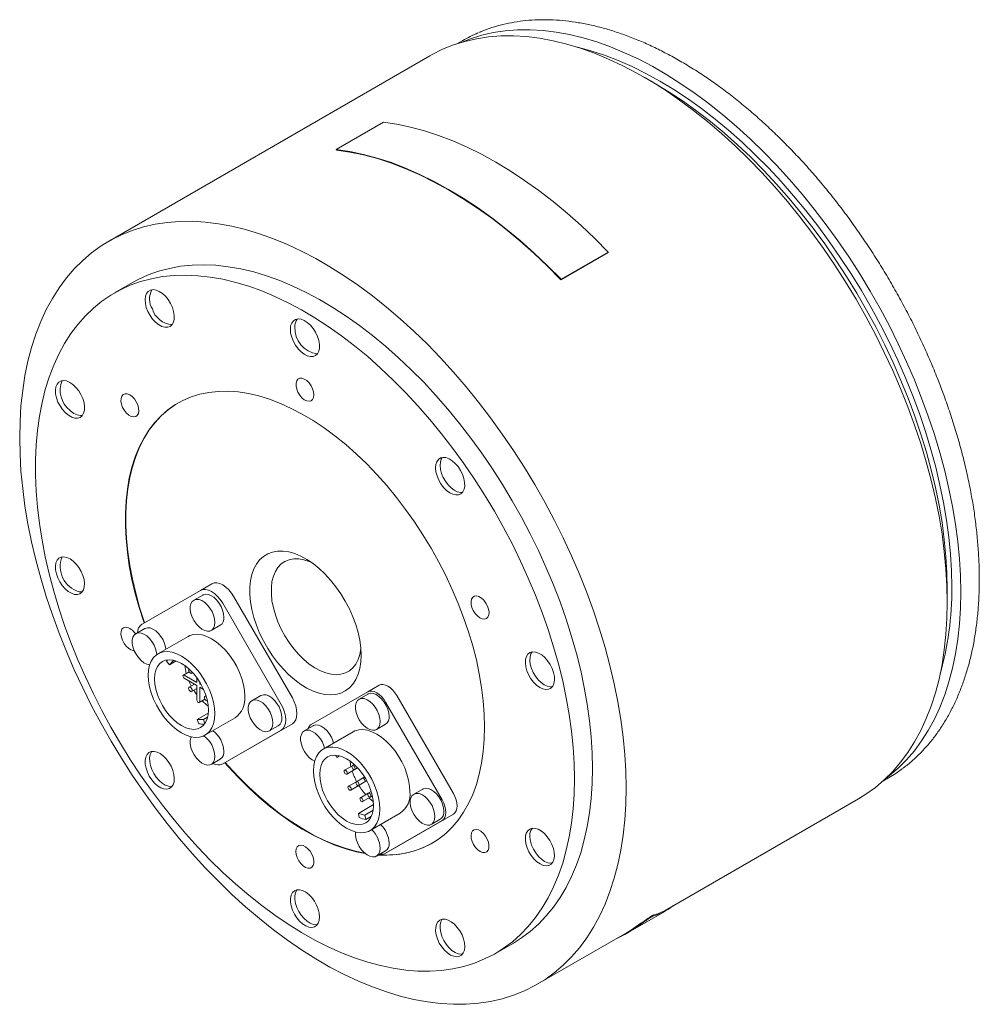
# Model space of a CAD drawing. Header units: millimetres. Extents: x 55 to 763, y 75 to 577.
# Tile 3 of 3: x 548 to 699, y 422 to 577. Entities that reach past the tile are written whole.
import ezdxf

# ---------------------------------------------------------------- set-up
doc = ezdxf.new("R2010")
doc.units = ezdxf.units.MM
doc.header["$LTSCALE"] = 2

msp = doc.modelspace()

# ---------------------------------------------------------------- linework, layer by layer
at = {"color": 7, "linetype": 'Continuous', "lineweight": 15}
for p, q in [((617.53, 574.15), (616.68, 573.66)), ((612.33, 571.72), (561.77, 542.53)), ((647.85, 567.35), (646.08, 568.37)), ((605.03, 561.29), (597.61, 557)), ((597.64, 556.91), (597.61, 557)), ((633.02, 536.56), (640.44, 540.84)), ((640.42, 540.78), (640.44, 540.84)), ((632.99, 536.5), (640.42, 540.78)), ((632.99, 536.5), (633.02, 536.56)), ((565.52, 536.04), (562.69, 534.41)), ((576.24, 487.61), (578.01, 488.63)), ((576.24, 487.61), (567.04, 482.3)), ((576.61, 486.88), (575.2, 486.06)), ((590.71, 470.68), (581.51, 486.61)), ((693.8, 485.71), (693.8, 487.75)), ((588.94, 469.66), (579.74, 485.59)), ((577.95, 481.3), (579.36, 482.12)), ((567.48, 481.61), (566.07, 480.79)), ((574.29, 480.37), (569.55, 477.63)), ((570.91, 476.49), (571.35, 475.89)), ((571.35, 475.89), (571.96, 476.54)), ((571.35, 475.89), (572.42, 476.51)), ((571.96, 476.54), (571.88, 476.65)), ((571.96, 476.54), (572.08, 476.61)), ((574.45, 474.8), (573.55, 474.28)), ((575.69, 473.12), (573.7, 474.27)), ((574.85, 474.57), (575.01, 474.66)), ((573.7, 473.78), (575.69, 472.63)), ((575.29, 472.86), (574.45, 472.38)), ((575.69, 473.82), (575.69, 473.12)), ((575.69, 472.63), (575.69, 470.33)), ((576.12, 472.87), (576.12, 473.18)), ((576.12, 472.87), (576.25, 472.95)), ((576.38, 472.72), (576.12, 472.87)), ((602.59, 471.65), (604.36, 472.67)), ((574.85, 471.68), (575.69, 472.17)), ((576.12, 472.38), (576.72, 472.03)), ((576.12, 470.09), (576.12, 472.38)), ((585.74, 471.07), (584.33, 470.25)), ((602.59, 471.65), (593.69, 466.51)), ((602.61, 471.29), (601.2, 470.48)), ((576.05, 469.95), (576.95, 470.47)), ((577.11, 471.03), (576.95, 470.93)), ((614.29, 454.62), (605.39, 470.03)), ((616.06, 455.64), (607.16, 471.05)), ((575.74, 467.31), (577.47, 468.31)), ((575.74, 467.31), (575.96, 466.62)), ((576.7, 467.27), (575.74, 467.31)), ((576.7, 467.27), (577.37, 467.66)), ((576.91, 466.63), (576.7, 467.27)), ((576.95, 464.81), (581.69, 467.55)), ((590.71, 466.63), (581.51, 461.32)), ((603.95, 465.71), (605.36, 466.53)), ((579.74, 460.3), (588.94, 465.61)), ((587.08, 465.49), (588.49, 466.3)), ((593.98, 466.31), (592.57, 465.49)), ((600.29, 465.36), (595.55, 462.62)), ((577.95, 460.22), (579.36, 461.03)), ((579.74, 460.3), (581.51, 461.32)), ((597.48, 461.69), (597.69, 461.32)), ((597.69, 461.32), (598.15, 461.58)), ((597.69, 461.32), (598.15, 461.58)), ((600.15, 460.02), (598.91, 459.31)), ((599.26, 458.7), (600.98, 459.69)), ((600.47, 460.2), (600.16, 460.03)), ((600.51, 459.42), (600.98, 459.69)), ((600.78, 457.5), (599.54, 456.78)), ((599.89, 456.17), (602.29, 457.56)), ((602.03, 458.22), (600.79, 457.5)), ((601.14, 456.9), (602.42, 457.64)), ((602.07, 458.24), (602.04, 458.22)), ((602.39, 457.62), (602.42, 457.64)), ((683.67, 457.6), (684.52, 458.1)), ((602.65, 455.69), (601.41, 454.98)), ((603.13, 455.97), (602.66, 455.7)), ((611.24, 456.35), (609.83, 455.53)), ((601.76, 454.37), (603.32, 455.27)), ((603.01, 455.09), (603.32, 455.27)), ((649.4, 437.24), (679.82, 454.8)), ((601.11, 452.52), (603.49, 453.89)), ((601.11, 452.52), (601.24, 451.84)), ((602.13, 452.24), (601.11, 452.52)), ((602.13, 452.24), (603.44, 453)), ((602.95, 449.8), (607.69, 452.54)), ((602.27, 451.57), (602.13, 452.24)), ((602.27, 451.57), (603.18, 452.09)), ((605.39, 446.24), (614.29, 451.38)), ((607.16, 447.27), (616.06, 452.4)), ((612.58, 450.77), (613.99, 451.58)), ((603.95, 445.78), (605.36, 446.6)), ((605.39, 446.24), (607.16, 447.27)), ((643.45, 433.7), (649.45, 437.15)), ((629.26, 425.62), (643.4, 433.78)), ((622.68, 430.48), (625.51, 432.11))]:
    msp.add_line(p, q, dxfattribs=at)
at = {"color": 7, "linetype": 'Continuous', "lineweight": 15, "flags": 128}
for points in [[(695.92, 487.34), (695.87, 489.94), (695.72, 492.59), (695.46, 495.28), (695.09, 498.02), (694.63, 500.8), (694.06, 503.61), (693.39, 506.44), (692.63, 509.29), (691.77, 512.15), (690.81, 515.02), (689.76, 517.88), (688.62, 520.74), (687.39, 523.59), (686.08, 526.42), (684.68, 529.22), (683.21, 531.98), (681.65, 534.72), (680.03, 537.4), (678.33, 540.04), (676.57, 542.62), (674.75, 545.14), (672.87, 547.59), (670.94, 549.97), (668.96, 552.28), (666.93, 554.5), (664.87, 556.63), (662.76, 558.67), (660.63, 560.62), (658.47, 562.46), (656.29, 564.2), (654.09, 565.83), (651.88, 567.34), (649.66, 568.74), (647.44, 570.03), (645.22, 571.19), (643.01, 572.22), (640.81, 573.13), (638.63, 573.91), (636.46, 574.57), (634.33, 575.09), (632.23, 575.47), (630.16, 575.73), (628.14, 575.85), (626.15, 575.83), (624.22, 575.68), (622.34, 575.4), (620.52, 574.98), (618.76, 574.43), (617.28, 573.84)], [(693.8, 485.71), (693.75, 488.32), (693.59, 490.99), (693.33, 493.71), (692.97, 496.47), (692.5, 499.27), (691.93, 502.09), (691.25, 504.95), (690.48, 507.82), (689.62, 510.7), (688.65, 513.59), (687.59, 516.48), (686.44, 519.36), (685.21, 522.23), (683.88, 525.07), (682.48, 527.9), (680.99, 530.69), (679.43, 533.44), (677.79, 536.14), (676.08, 538.8), (674.31, 541.4), (672.47, 543.94), (670.58, 546.41), (668.63, 548.81), (666.64, 551.13), (664.6, 553.37), (662.51, 555.51), (660.4, 557.57), (658.25, 559.53), (656.07, 561.39), (653.87, 563.14), (651.66, 564.78), (649.43, 566.31), (647.19, 567.72), (644.95, 569.01), (642.72, 570.18), (640.49, 571.22), (638.28, 572.14), (636.08, 572.93), (633.9, 573.58), (631.75, 574.11), (629.63, 574.5), (627.55, 574.75), (625.51, 574.87), (623.51, 574.86), (621.57, 574.71), (619.67, 574.42), (617.84, 574), (616.06, 573.45), (614.36, 572.76), (612.72, 571.94), (612.33, 571.72)], [(694.51, 488.16), (694.46, 490.71), (694.3, 493.32), (694.04, 495.98), (693.68, 498.68), (693.21, 501.42), (692.65, 504.19), (691.98, 506.98), (691.22, 509.79), (690.36, 512.6), (689.4, 515.43), (688.35, 518.25), (687.21, 521.06), (685.99, 523.86), (684.68, 526.64), (683.28, 529.4), (681.81, 532.11), (680.27, 534.79), (678.65, 537.43), (676.96, 540.01), (675.21, 542.53), (673.4, 545), (671.53, 547.39), (669.61, 549.71), (667.64, 551.95), (665.63, 554.1), (663.58, 556.17), (661.5, 558.14), (659.38, 560.02), (657.25, 561.79), (655.09, 563.45), (652.92, 565), (650.73, 566.44), (648.55, 567.77), (646.36, 568.97), (644.18, 570.05), (642.01, 571), (639.85, 571.83), (637.71, 572.53), (635.6, 573.09), (635.48, 573.12)], [(693.8, 487.75), (693.75, 490.31), (693.59, 492.92), (693.33, 495.57), (692.97, 498.27), (692.51, 501.01), (691.94, 503.78), (691.27, 506.57), (690.51, 509.38), (689.65, 512.2), (688.69, 515.02), (687.64, 517.84), (686.51, 520.66), (685.28, 523.46), (683.97, 526.24), (682.58, 528.99), (681.1, 531.71), (679.56, 534.39), (677.94, 537.02), (676.25, 539.6), (674.5, 542.13), (672.69, 544.59), (670.82, 546.98), (668.9, 549.3), (666.93, 551.54), (664.92, 553.7), (662.87, 555.76), (660.79, 557.73), (658.68, 559.61), (656.54, 561.38), (654.38, 563.04), (652.21, 564.6), (650.03, 566.04), (647.85, 567.35)], [(640.44, 540.84), (638.32, 542.98), (636.16, 545.02), (633.97, 546.96), (631.75, 548.8), (629.52, 550.52), (627.27, 552.13), (625, 553.62), (622.74, 554.99), (620.47, 556.24), (618.21, 557.36), (615.96, 558.35), (613.72, 559.2), (611.51, 559.93), (609.32, 560.52), (607.16, 560.97), (605.03, 561.29)], [(597.61, 557), (599.73, 556.68), (601.89, 556.23), (604.08, 555.64), (606.3, 554.92), (608.54, 554.06), (610.79, 553.07), (613.05, 551.95), (615.31, 550.7), (617.58, 549.33), (619.84, 547.84), (622.09, 546.23), (624.33, 544.51), (626.54, 542.68), (628.73, 540.74), (630.89, 538.7), (633.02, 536.56)], [(597.64, 556.91), (599.76, 556.59), (601.91, 556.14), (604.1, 555.55), (606.31, 554.83), (608.55, 553.97), (610.79, 552.98), (613.05, 551.87), (615.31, 550.62), (617.58, 549.25), (619.83, 547.77), (622.08, 546.16), (624.31, 544.44), (626.53, 542.61), (628.71, 540.67), (630.87, 538.63), (632.99, 536.5)], [(643.24, 456.52), (643.19, 459.14), (643.03, 461.8), (642.77, 464.52), (642.41, 467.28), (641.94, 470.08), (641.37, 472.91), (640.7, 475.76), (639.93, 478.63), (639.06, 481.52), (638.09, 484.4), (637.04, 487.29), (635.89, 490.17), (634.65, 493.04), (633.32, 495.89), (631.92, 498.71), (630.43, 501.5), (628.87, 504.25), (627.23, 506.96), (625.52, 509.61), (623.75, 512.21), (621.92, 514.75), (620.02, 517.22), (618.08, 519.62), (616.08, 521.94), (614.04, 524.18), (611.96, 526.33), (609.84, 528.38), (607.69, 530.34), (605.51, 532.2), (603.31, 533.95), (601.1, 535.59), (598.87, 537.12), (596.63, 538.53), (594.4, 539.82), (592.16, 540.99), (589.93, 542.04), (587.72, 542.95), (585.52, 543.74), (583.34, 544.4), (581.19, 544.92), (579.07, 545.31), (576.99, 545.57), (574.95, 545.69), (572.95, 545.67), (571.01, 545.52), (569.11, 545.23), (567.28, 544.81), (565.51, 544.26), (563.8, 543.57), (562.16, 542.76), (560.6, 541.81), (559.11, 540.74), (557.71, 539.54), (556.38, 538.22), (555.14, 536.78), (553.99, 535.23), (552.94, 533.56), (551.97, 531.79), (551.1, 529.91), (550.33, 527.93), (549.66, 525.85), (549.09, 523.68), (548.62, 521.42), (548.26, 519.09), (547.99, 516.67), (547.84, 514.18), (547.79, 511.63), (547.84, 509.02), (547.99, 506.35), (548.26, 503.63), (548.62, 500.87), (549.09, 498.07), (549.66, 495.24), (550.33, 492.39), (551.1, 489.52), (551.97, 486.64), (552.94, 483.75), (553.99, 480.86), (555.14, 477.98), (556.38, 475.11), (557.71, 472.27), (559.11, 469.44), (560.6, 466.65), (562.16, 463.9), (563.8, 461.2), (565.51, 458.54), (567.28, 455.94), (569.11, 453.4), (571.01, 450.93), (572.95, 448.53), (574.95, 446.21), (576.99, 443.97), (579.07, 441.82), (581.19, 439.77), (583.34, 437.81), (585.52, 435.95), (587.72, 434.2), (589.93, 432.56), (592.16, 431.03), (594.4, 429.62), (596.63, 428.33), (598.87, 427.16), (601.1, 426.12), (603.31, 425.2), (605.51, 424.41), (607.69, 423.76), (609.84, 423.23), (611.96, 422.84), (614.04, 422.59), (616.08, 422.47), (618.08, 422.48), (620.02, 422.63), (621.92, 422.92), (623.75, 423.34), (625.52, 423.89), (627.23, 424.58), (628.87, 425.4), (630.43, 426.34), (631.92, 427.41), (633.32, 428.61), (634.65, 429.93), (635.89, 431.37), (637.04, 432.92), (638.09, 434.59), (639.06, 436.36), (639.93, 438.24), (640.7, 440.23), (641.37, 442.3), (641.94, 444.47), (642.41, 446.73), (642.77, 449.07), (643.03, 451.48), (643.19, 453.97), (643.24, 456.52)], [(637.94, 459.58), (637.89, 462.04), (637.73, 464.54), (637.47, 467.1), (637.11, 469.69), (636.65, 472.33), (636.09, 474.99), (635.42, 477.67), (634.66, 480.37), (633.8, 483.07), (632.85, 485.78), (631.81, 488.49), (630.68, 491.18), (629.46, 493.86), (628.16, 496.51), (626.79, 499.14), (625.33, 501.72), (623.8, 504.26), (622.2, 506.76), (620.54, 509.2), (618.81, 511.57), (617.03, 513.88), (615.2, 516.12), (613.31, 518.27), (611.39, 520.35), (609.42, 522.33), (607.42, 524.23), (605.39, 526.02), (603.34, 527.71), (601.27, 529.29), (599.18, 530.77), (597.09, 532.13), (594.99, 533.37), (592.89, 534.49), (590.8, 535.49), (588.72, 536.36), (586.66, 537.1), (584.62, 537.72), (582.6, 538.2), (580.62, 538.55), (578.67, 538.77), (576.77, 538.85), (574.91, 538.8), (573.1, 538.61), (571.35, 538.29), (569.65, 537.84), (568.02, 537.26), (566.46, 536.55), (565.52, 536.04)], [(635.11, 457.95), (635.06, 460.4), (634.91, 462.91), (634.65, 465.47), (634.28, 468.06), (633.82, 470.69), (633.26, 473.35), (632.59, 476.04), (631.83, 478.73), (630.98, 481.44), (630.03, 484.15), (628.98, 486.86), (627.85, 489.55), (626.64, 492.23), (625.34, 494.88), (623.96, 497.5), (622.5, 500.09), (620.97, 502.63), (619.37, 505.12), (617.71, 507.56), (615.98, 509.94), (614.2, 512.25), (612.37, 514.48), (610.48, 516.64), (608.56, 518.72), (606.59, 520.7), (604.59, 522.59), (602.57, 524.39), (600.51, 526.08), (598.44, 527.66), (596.36, 529.13), (594.26, 530.49), (592.16, 531.74), (590.06, 532.86), (587.97, 533.85), (585.89, 534.73), (583.83, 535.47), (581.79, 536.08), (579.78, 536.57), (577.79, 536.92), (575.85, 537.13), (573.94, 537.22), (572.08, 537.17), (570.27, 536.98), (568.52, 536.66), (566.82, 536.21), (565.19, 535.63), (563.63, 534.92), (562.14, 534.07), (560.72, 533.11), (559.38, 532.02), (558.12, 530.8), (556.94, 529.47), (555.86, 528.03), (554.86, 526.47), (553.96, 524.8), (553.15, 523.03), (552.43, 521.17), (551.82, 519.2), (551.31, 517.15), (550.89, 515.01), (550.58, 512.79), (550.38, 510.5), (550.27, 508.14), (550.27, 505.72), (550.38, 503.24), (550.58, 500.7), (550.89, 498.13), (551.31, 495.51), (551.82, 492.87), (552.43, 490.2), (553.15, 487.5), (553.96, 484.8), (554.86, 482.09), (555.86, 479.38), (556.94, 476.68), (558.12, 474), (559.38, 471.33), (560.72, 468.69), (562.14, 466.09), (563.63, 463.52), (565.19, 461), (566.82, 458.54), (568.52, 456.13), (570.27, 453.78), (572.08, 451.51), (573.94, 449.31), (575.85, 447.2), (577.79, 445.17), (579.78, 443.23), (581.79, 441.38), (583.83, 439.64), (585.89, 438), (587.97, 436.48), (590.06, 435.06), (592.16, 433.76), (594.26, 432.58), (596.36, 431.52), (598.44, 430.58), (600.51, 429.77), (602.57, 429.09), (604.59, 428.55), (606.59, 428.13), (608.56, 427.85), (610.48, 427.7), (612.37, 427.68), (614.2, 427.8), (615.98, 428.05), (617.71, 428.43), (619.37, 428.95), (620.97, 429.6), (622.5, 430.38), (623.96, 431.28), (625.34, 432.31), (626.64, 433.46), (627.85, 434.73), (628.98, 436.12), (630.03, 437.63), (630.98, 439.24), (631.83, 440.96), (632.59, 442.78), (633.26, 444.69), (633.82, 446.7), (634.28, 448.8), (634.65, 450.98), (634.91, 453.23), (635.06, 455.56), (635.11, 457.95)], [(567.97, 531.49), (568.3, 530.87), (568.71, 530.3), (569.16, 529.81), (569.65, 529.43), (570.15, 529.16), (570.63, 529.02), (571.08, 529.02), (571.46, 529.16), (571.77, 529.43), (571.99, 529.82), (572.11, 530.31), (572.12, 530.88), (572.02, 531.5), (571.82, 532.14), (571.53, 532.77), (571.16, 533.37), (570.72, 533.9), (570.25, 534.34), (569.75, 534.67), (569.26, 534.87), (568.79, 534.94), (568.38, 534.87), (568.03, 534.66), (567.76, 534.33), (567.59, 533.89), (567.53, 533.36), (567.57, 532.76), (567.72, 532.13), (567.97, 531.49)], [(590.39, 528.68), (590.44, 528.08), (590.6, 527.44), (590.86, 526.8), (591.2, 526.19), (591.61, 525.63), (592.07, 525.15), (592.56, 524.78), (593.06, 524.52), (593.54, 524.4), (593.98, 524.41), (594.35, 524.57), (594.66, 524.85), (594.86, 525.25), (594.97, 525.75), (594.97, 526.32), (594.86, 526.94), (594.66, 527.58), (594.35, 528.22), (593.98, 528.81), (593.54, 529.33), (593.06, 529.76), (592.56, 530.07), (592.07, 530.27), (591.61, 530.32), (591.2, 530.23), (590.86, 530.02), (590.6, 529.67), (590.44, 529.22), (590.39, 528.68)], [(594.1, 518.37), (594.05, 518.84), (593.89, 519.34), (593.65, 519.82), (593.34, 520.26), (592.97, 520.62), (592.59, 520.87), (592.21, 521), (591.87, 520.99), (591.59, 520.85), (591.39, 520.59), (591.29, 520.22), (591.29, 519.77), (591.39, 519.29), (591.59, 518.79), (591.87, 518.32), (592.21, 517.92), (592.59, 517.61), (592.97, 517.42), (593.34, 517.36), (593.65, 517.44), (593.89, 517.64), (594.05, 517.96), (594.1, 518.37)], [(554.99, 515.56), (555.48, 515.16), (555.97, 514.88), (556.46, 514.73), (556.91, 514.72), (557.3, 514.84), (557.61, 515.1), (557.84, 515.48), (557.97, 515.96), (557.99, 516.52), (557.91, 517.14), (557.72, 517.78), (557.43, 518.41), (557.07, 519.01), (556.64, 519.55), (556.17, 520), (555.67, 520.34), (555.18, 520.56), (554.71, 520.64), (554.29, 520.58), (553.93, 520.39), (553.66, 520.07), (553.48, 519.64), (553.4, 519.11), (553.44, 518.52), (553.57, 517.89), (553.81, 517.25), (554.14, 516.63), (554.54, 516.06), (554.99, 515.56)], [(565.84, 517.73), (565.48, 518.1), (565.1, 518.38), (564.72, 518.52), (564.37, 518.54), (564.07, 518.42), (563.86, 518.18), (563.74, 517.82), (563.72, 517.39), (563.81, 516.9), (563.99, 516.41), (564.26, 515.93), (564.6, 515.52), (564.97, 515.19), (565.35, 514.98), (565.72, 514.9), (566.05, 514.95), (566.3, 515.14), (566.47, 515.44), (566.54, 515.83), (566.51, 516.3), (566.37, 516.79), (566.14, 517.28), (565.84, 517.73)], [(620.97, 466.12), (620.92, 468.14), (620.76, 470.21), (620.5, 472.33), (620.13, 474.49), (619.67, 476.68), (619.1, 478.89), (618.43, 481.11), (617.67, 483.34), (616.81, 485.56), (615.87, 487.77), (614.84, 489.96), (613.72, 492.13), (612.53, 494.26), (611.27, 496.34), (609.93, 498.37), (608.53, 500.35), (607.08, 502.25), (605.57, 504.09), (604.01, 505.84), (602.41, 507.51), (600.77, 509.08), (599.1, 510.55), (597.41, 511.92), (595.7, 513.18), (593.98, 514.32), (592.26, 515.35), (590.53, 516.25), (588.82, 517.03), (587.12, 517.68), (585.44, 518.2), (583.78, 518.58), (582.16, 518.84), (580.58, 518.95), (579.05, 518.93), (577.56, 518.77), (576.13, 518.48), (574.76, 518.06), (573.46, 517.5), (572.23, 516.81), (571.08, 516), (570.01, 515.05), (569.02, 513.99), (568.12, 512.81), (567.31, 511.52), (566.6, 510.12), (565.98, 508.62), (565.46, 507.01), (565.04, 505.32), (564.73, 503.54), (564.52, 501.69), (564.42, 499.76), (564.42, 497.77), (564.52, 495.72), (564.73, 493.62), (565.04, 491.48), (565.46, 489.31), (565.98, 487.11), (566.6, 484.89), (567.31, 482.67), (567.37, 482.49)], [(572.76, 517.13), (572.3, 516.85), (571.15, 516.04), (570.08, 515.09), (569.09, 514.03), (568.19, 512.85), (567.38, 511.56), (566.67, 510.16), (566.05, 508.66), (565.53, 507.05), (565.12, 505.36), (564.8, 503.58), (564.59, 501.73), (564.49, 499.8), (564.49, 497.81), (564.59, 495.76), (564.8, 493.66), (565.12, 491.52), (565.53, 489.35), (566.05, 487.15), (566.67, 484.93), (567.38, 482.71), (567.44, 482.53)], [(613.69, 508.21), (613.44, 507.86), (613.29, 507.4), (613.25, 506.85), (613.31, 506.24), (613.48, 505.61), (613.75, 504.97), (614.1, 504.36), (614.51, 503.8), (614.98, 503.34), (615.47, 502.97), (615.97, 502.73), (616.44, 502.62), (616.88, 502.65), (617.25, 502.81), (617.54, 503.11), (617.74, 503.52), (617.84, 504.03), (617.82, 504.61), (617.71, 505.23), (617.49, 505.88), (617.18, 506.5), (616.79, 507.09), (616.35, 507.6), (615.87, 508.02), (615.37, 508.33), (614.88, 508.5), (614.43, 508.54), (614.02, 508.45), (613.69, 508.21)], [(614.31, 508.53), (614.15, 508.27), (614, 507.8), (613.96, 507.26), (614.02, 506.65), (614.19, 506.01), (614.45, 505.38), (614.8, 504.77), (615.22, 504.21), (615.69, 503.74), (616.18, 503.38), (616.67, 503.14), (617.15, 503.03), (617.49, 503.04)], [(556.41, 486.98), (556.86, 486.96), (557.26, 487.07), (557.59, 487.32), (557.82, 487.68), (557.96, 488.15), (557.99, 488.71), (557.92, 489.32), (557.74, 489.96), (557.47, 490.59), (557.11, 491.2), (556.69, 491.74), (556.22, 492.2), (555.72, 492.56), (555.23, 492.79), (554.76, 492.88), (554.33, 492.84), (553.96, 492.66), (553.68, 492.35), (553.49, 491.93), (553.41, 491.41), (553.43, 490.83), (553.56, 490.2), (553.78, 489.56), (554.1, 488.93), (554.49, 488.36), (554.94, 487.85), (555.43, 487.44), (555.92, 487.15), (556.41, 486.98)], [(601.53, 477.42), (601.47, 476.34), (601.31, 475.33), (601.05, 474.41), (600.69, 473.59), (600.23, 472.87), (599.68, 472.27), (599.04, 471.8), (598.33, 471.45), (597.55, 471.24), (596.72, 471.16), (595.83, 471.23), (594.91, 471.43), (593.96, 471.76), (593, 472.22), (592.03, 472.81), (591.08, 473.52), (590.14, 474.33), (589.24, 475.25), (588.37, 476.25), (587.56, 477.32), (586.82, 478.46), (586.15, 479.65), (585.55, 480.87), (585.05, 482.12), (584.63, 483.36), (584.32, 484.6), (584.11, 485.81), (584, 486.98), (584, 488.1), (584.11, 489.14), (584.32, 490.11), (584.63, 490.98), (585.05, 491.75), (585.55, 492.41), (586.15, 492.95), (586.82, 493.36), (587.56, 493.64), (588.37, 493.78), (589.24, 493.79), (590.14, 493.66), (591.08, 493.39), (592.03, 492.99), (593, 492.47), (593.96, 491.82), (594.91, 491.06), (595.83, 490.19), (596.72, 489.23), (597.55, 488.19), (598.33, 487.08), (599.04, 485.92), (599.68, 484.71), (600.23, 483.47), (600.69, 482.23), (601.05, 480.98), (601.31, 479.76), (601.47, 478.57), (601.53, 477.42)], [(593.65, 492.04), (593.37, 492.16), (592.52, 492.43), (591.7, 492.57), (590.92, 492.58), (590.19, 492.44), (589.53, 492.17), (588.95, 491.76), (588.44, 491.23), (588.03, 490.59), (587.72, 489.83), (587.5, 488.98), (587.4, 488.04), (587.4, 487.04), (587.5, 485.98), (587.72, 484.88), (588.03, 483.76), (588.44, 482.64), (588.95, 481.53), (589.53, 480.44), (590.19, 479.41), (590.92, 478.43), (591.7, 477.54), (592.52, 476.73), (593.37, 476.02), (594.24, 475.43), (595.11, 474.96), (595.97, 474.61), (596.8, 474.41), (597.61, 474.34), (598.36, 474.4), (599.05, 474.61), (599.68, 474.95), (600.23, 475.41), (600.68, 476), (601.05, 476.71), (601.31, 477.51), (601.47, 478.41), (601.48, 478.48)], [(578.01, 488.63), (578.38, 488.77), (578.81, 488.79), (579.27, 488.68), (579.76, 488.46), (580.24, 488.13), (580.7, 487.69), (581.13, 487.18), (581.51, 486.61)], [(557.12, 487.39), (557.57, 487.37), (557.64, 487.37)], [(579.74, 485.59), (579.36, 486.16), (578.94, 486.67), (578.47, 487.1), (577.99, 487.44), (577.51, 487.66), (577.04, 487.77), (576.61, 487.75), (576.24, 487.61)], [(579.93, 483.38), (579.88, 483.93), (579.73, 484.5), (579.48, 485.08), (579.15, 485.63), (578.76, 486.12), (578.33, 486.52), (577.88, 486.81), (577.43, 486.97), (577.02, 487.01), (576.65, 486.9), (576.61, 486.88)], [(620.95, 483.08), (621.25, 483.18), (621.48, 483.41), (621.62, 483.74), (621.66, 484.17), (621.59, 484.64), (621.42, 485.14), (621.16, 485.62), (620.84, 486.05), (620.47, 486.39), (620.08, 486.62), (619.71, 486.73), (619.38, 486.7), (619.11, 486.54), (618.92, 486.25), (618.83, 485.87), (618.85, 485.41), (618.97, 484.92), (619.19, 484.43), (619.48, 483.97), (619.83, 483.58), (620.21, 483.29), (620.59, 483.12), (620.95, 483.08)], [(684.14, 458.03), (684.68, 458.45), (686.08, 459.64), (687.39, 460.95), (688.62, 462.37), (689.76, 463.92), (690.81, 465.57), (691.77, 467.33), (692.63, 469.2), (693.39, 471.17), (694.06, 473.23), (694.63, 475.38), (695.09, 477.62), (695.46, 479.94), (695.72, 482.34), (695.87, 484.81), (695.92, 487.34)], [(578.52, 482.56), (578.47, 483.11), (578.31, 483.69), (578.06, 484.27), (577.74, 484.81), (577.35, 485.3), (576.91, 485.7), (576.46, 485.99), (576.02, 486.16), (575.6, 486.19), (575.24, 486.09), (574.95, 485.85), (574.75, 485.51), (574.64, 485.06), (574.64, 484.54), (574.75, 483.97), (574.95, 483.39), (575.24, 482.82), (575.6, 482.3), (576.02, 481.85), (576.46, 481.51), (576.91, 481.28), (577.35, 481.18), (577.74, 481.21), (578.06, 481.38), (578.31, 481.67), (578.47, 482.07), (578.52, 482.56)], [(679.82, 454.8), (680.99, 455.53), (682.48, 456.6), (683.88, 457.8), (685.21, 459.12), (686.44, 460.56), (687.59, 462.11), (688.65, 463.78), (689.62, 465.55), (690.48, 467.43), (691.25, 469.41), (691.93, 471.49), (692.5, 473.66), (692.97, 475.92), (693.33, 478.25), (693.59, 480.67), (693.75, 483.16), (693.8, 485.71)], [(564.42, 481.8), (564.12, 481.7), (563.89, 481.48), (563.75, 481.14), (563.72, 480.72), (563.79, 480.24), (563.96, 479.75), (564.21, 479.27), (564.54, 478.84), (564.91, 478.5), (565.29, 478.26), (565.66, 478.16), (565.8, 478.15)], [(569.38, 477.52), (569.34, 477.84), (569.18, 478.42), (568.93, 478.99), (568.61, 479.54), (568.22, 480.03), (567.78, 480.43), (567.33, 480.72), (566.89, 480.88), (566.47, 480.92), (566.11, 480.81), (565.82, 480.58), (565.62, 480.23), (565.51, 479.79), (565.51, 479.27), (565.62, 478.7), (565.82, 478.11), (566.11, 477.55), (566.47, 477.03), (566.89, 476.58), (567.33, 476.23), (567.78, 476), (568.22, 475.9), (568.26, 475.9)], [(570.79, 478.35), (570.75, 478.65), (570.6, 479.23), (570.35, 479.81), (570.02, 480.36), (569.63, 480.84), (569.2, 481.24), (568.75, 481.53), (568.3, 481.7), (567.89, 481.73), (567.52, 481.63), (567.48, 481.61)], [(583.22, 470.94), (583.17, 471.83), (583.01, 472.76), (582.75, 473.72), (582.39, 474.68), (581.94, 475.63), (581.42, 476.54), (580.82, 477.41), (580.16, 478.2), (579.46, 478.9), (578.73, 479.51), (577.99, 480), (577.24, 480.37), (576.52, 480.61), (575.82, 480.71), (575.16, 480.67), (574.56, 480.5), (574.29, 480.37)], [(578.48, 468.2), (578.43, 469.09), (578.27, 470.03), (578.01, 470.98), (577.65, 471.95), (577.21, 472.9), (576.68, 473.81), (576.08, 474.67), (575.43, 475.46), (574.73, 476.17), (574, 476.77), (573.25, 477.26), (572.51, 477.63), (571.78, 477.87), (571.08, 477.97), (570.42, 477.94), (569.83, 477.77), (569.3, 477.46), (568.85, 477.03), (568.49, 476.48), (568.23, 475.82), (568.07, 475.07), (568.02, 474.24), (568.07, 473.35), (568.23, 472.42), (568.49, 471.46), (568.85, 470.5), (569.3, 469.55), (569.83, 468.63), (570.42, 467.77), (571.08, 466.98), (571.78, 466.28), (572.51, 465.67), (573.25, 465.18), (574, 464.81), (574.73, 464.57), (575.43, 464.47), (576.08, 464.51), (576.68, 464.68), (577.21, 464.98), (577.65, 465.41), (578.01, 465.96), (578.27, 466.62), (578.43, 467.37), (578.48, 468.2)], [(628.96, 477.9), (628.51, 477.93), (628.11, 477.82), (627.79, 477.57), (627.55, 477.2), (627.41, 476.73), (627.38, 476.18), (627.45, 475.57), (627.63, 474.93), (627.91, 474.29), (628.26, 473.69), (628.69, 473.14), (629.16, 472.68), (629.65, 472.33), (630.14, 472.1), (630.62, 472), (631.04, 472.05), (631.41, 472.23), (631.69, 472.54), (631.88, 472.96), (631.97, 473.47), (631.95, 474.06), (631.82, 474.69), (631.59, 475.33), (631.27, 475.95), (630.88, 476.53), (630.43, 477.04), (629.95, 477.45), (629.45, 477.74), (628.96, 477.9)], [(628.44, 477.92), (628.26, 477.61), (628.12, 477.14), (628.09, 476.59), (628.16, 475.98), (628.34, 475.34), (628.61, 474.7), (628.97, 474.1), (629.39, 473.55), (629.86, 473.09), (630.36, 472.74), (630.85, 472.51), (631.32, 472.41), (631.61, 472.43)], [(577.49, 468.77), (577.44, 469.57), (577.29, 470.41), (577.03, 471.26), (576.68, 472.12), (576.25, 472.95), (575.75, 473.75), (575.18, 474.47), (574.56, 475.12), (573.92, 475.68), (573.25, 476.12), (572.59, 476.44), (571.94, 476.64), (571.33, 476.7), (570.76, 476.62), (570.25, 476.42), (569.82, 476.08), (569.47, 475.63), (569.22, 475.06), (569.06, 474.41), (569.01, 473.67), (569.06, 472.87), (569.22, 472.04), (569.47, 471.18), (569.82, 470.32), (570.25, 469.49), (570.76, 468.7), (571.33, 467.97), (571.94, 467.32), (572.59, 466.77), (573.25, 466.32), (573.92, 466), (574.56, 465.81), (575.18, 465.74), (575.75, 465.82), (576.25, 466.03), (576.68, 466.36), (577.03, 466.82), (577.29, 467.38), (577.44, 468.04), (577.49, 468.77)], [(571.04, 476.68), (570.98, 476.59), (570.91, 476.49)], [(573.7, 474.27), (573.62, 474.3), (573.55, 474.28), (573.51, 474.23), (573.49, 474.14), (573.51, 474.04), (573.55, 473.94), (573.62, 473.84), (573.7, 473.78)], [(574.43, 475.25), (574.39, 475.19), (574.37, 475.08), (574.39, 474.94), (574.45, 474.8), (574.55, 474.68), (574.65, 474.59), (574.76, 474.55), (574.85, 474.57), (574.91, 474.64), (574.94, 474.75)], [(574.42, 473.36), (574.53, 473.11), (574.8, 472.57)], [(604.36, 472.67), (604.66, 472.78), (605, 472.79), (605.37, 472.71), (605.76, 472.53), (606.14, 472.26), (606.51, 471.92), (606.86, 471.51), (607.16, 471.05)], [(574.94, 471.87), (574.91, 472), (574.85, 472.15), (574.76, 472.27), (574.65, 472.36), (574.55, 472.39), (574.45, 472.38), (574.39, 472.31), (574.37, 472.19), (574.39, 472.06), (574.45, 471.92), (574.55, 471.79), (574.65, 471.7), (574.76, 471.67), (574.85, 471.68), (574.91, 471.75), (574.94, 471.87)], [(575.2, 471.88), (575.47, 471.47), (575.69, 471.16)], [(589.06, 467.56), (589.01, 468.11), (588.86, 468.69), (588.61, 469.27), (588.28, 469.82), (587.89, 470.3), (587.46, 470.7), (587.01, 470.99), (586.56, 471.16), (586.15, 471.19), (585.78, 471.09), (585.74, 471.07)], [(605.39, 470.03), (605.09, 470.49), (604.75, 470.9), (604.38, 471.24), (603.99, 471.51), (603.6, 471.69), (603.23, 471.77), (602.89, 471.76), (602.59, 471.65)], [(605.93, 467.79), (605.88, 468.34), (605.73, 468.92), (605.48, 469.5), (605.15, 470.04), (604.76, 470.53), (604.33, 470.93), (603.88, 471.22), (603.43, 471.39), (603.02, 471.42), (602.65, 471.32), (602.61, 471.29)], [(575.69, 470.33), (575.71, 470.23), (575.75, 470.13), (575.82, 470.03), (575.9, 469.97), (575.98, 469.94), (576.05, 469.95), (576.1, 470.01), (576.12, 470.09)], [(577.15, 470.92), (577.05, 470.95), (576.95, 470.93), (576.89, 470.86), (576.87, 470.75), (576.89, 470.61), (576.95, 470.47), (577.05, 470.35), (577.15, 470.26), (577.26, 470.22), (577.33, 470.23)], [(587.65, 466.75), (587.6, 467.3), (587.44, 467.87), (587.19, 468.45), (586.87, 469), (586.48, 469.49), (586.04, 469.89), (585.59, 470.18), (585.15, 470.34), (584.73, 470.38), (584.37, 470.27), (584.08, 470.04), (583.88, 469.69), (583.77, 469.25), (583.77, 468.72), (583.88, 468.16), (584.08, 467.57), (584.37, 467.01), (584.73, 466.49), (585.15, 466.04), (585.59, 465.69), (586.04, 465.46), (586.48, 465.36), (586.87, 465.4), (587.19, 465.57), (587.44, 465.86), (587.6, 466.26), (587.65, 466.75)], [(588.94, 465.61), (589.25, 465.87), (589.48, 466.23), (589.62, 466.69), (589.66, 467.22), (589.62, 467.8), (589.48, 468.42), (589.25, 469.05), (588.94, 469.66)], [(590.71, 470.68), (591.01, 470.07), (591.24, 469.44), (591.38, 468.82), (591.43, 468.24), (591.38, 467.71), (591.24, 467.25), (591.01, 466.89), (590.71, 466.63)], [(604.52, 466.97), (604.47, 467.52), (604.31, 468.1), (604.06, 468.68), (603.74, 469.23), (603.35, 469.71), (602.91, 470.11), (602.46, 470.4), (602.02, 470.57), (601.6, 470.6), (601.24, 470.5), (600.95, 470.27), (600.75, 469.92), (600.64, 469.47), (600.64, 468.95), (600.75, 468.38), (600.95, 467.8), (601.24, 467.23), (601.6, 466.71), (602.02, 466.27), (602.46, 465.92), (602.91, 465.69), (603.35, 465.59), (603.74, 465.62), (604.06, 465.79), (604.31, 466.09), (604.47, 466.49), (604.52, 466.97)], [(597.2, 463.57), (597.1, 463.93), (596.85, 464.51), (596.52, 465.06), (596.13, 465.55), (595.7, 465.95), (595.25, 466.24), (594.8, 466.4), (594.39, 466.44), (594.02, 466.33), (593.98, 466.31)], [(595.79, 462.76), (595.68, 463.12), (595.43, 463.7), (595.11, 464.24), (594.72, 464.73), (594.28, 465.13), (593.83, 465.42), (593.39, 465.59), (592.97, 465.62), (592.61, 465.52), (592.32, 465.28), (592.12, 464.94), (592.01, 464.49), (592.01, 463.97), (592.12, 463.4), (592.32, 462.82), (592.61, 462.25), (592.97, 461.73), (593.39, 461.28), (593.83, 460.94), (594.21, 460.74)], [(609.22, 455.93), (609.17, 456.82), (609.01, 457.75), (608.75, 458.71), (608.39, 459.67), (607.94, 460.62), (607.42, 461.54), (606.82, 462.4), (606.16, 463.19), (605.46, 463.89), (604.73, 464.5), (603.99, 464.99), (603.24, 465.36), (602.52, 465.6), (601.82, 465.7), (601.16, 465.66), (600.56, 465.49), (600.29, 465.36)], [(604.26, 445.96), (605.57, 445.93), (607.08, 446.02), (608.53, 446.24), (609.93, 446.6), (611.27, 447.09), (612.53, 447.72), (613.72, 448.47), (614.84, 449.35), (615.87, 450.35), (616.81, 451.47), (617.67, 452.71), (618.43, 454.05), (619.1, 455.51), (619.67, 457.06), (620.13, 458.71), (620.5, 460.44), (620.76, 462.26), (620.92, 464.15), (620.97, 466.12)], [(574.81, 464.55), (574.75, 464.42), (574.64, 463.97), (574.64, 463.45), (574.75, 462.88), (574.95, 462.3), (575.24, 461.73), (575.6, 461.21), (576.02, 460.77), (576.46, 460.42), (576.91, 460.19), (577.35, 460.09), (577.74, 460.13), (578.06, 460.29), (578.31, 460.59), (578.47, 460.99), (578.52, 461.47), (578.52, 461.47)], [(571.69, 456.67), (571.93, 457.03), (572.08, 457.49), (572.12, 458.04), (572.06, 458.64), (571.89, 459.28), (571.63, 459.92), (571.28, 460.53), (570.86, 461.08), (570.39, 461.55), (569.9, 461.92), (569.41, 462.16), (568.93, 462.27), (568.5, 462.24), (568.12, 462.07), (567.83, 461.78), (567.63, 461.37), (567.54, 460.86), (567.55, 460.28), (567.67, 459.65), (567.88, 459.01), (568.19, 458.38), (568.58, 457.8), (569.02, 457.29), (569.5, 456.87), (570, 456.56), (570.49, 456.38), (570.95, 456.34), (571.35, 456.44), (571.69, 456.67)], [(568.59, 462.26), (568.54, 462.19), (568.34, 461.77), (568.24, 461.27), (568.26, 460.69), (568.37, 460.06), (568.59, 459.42), (568.9, 458.79), (569.29, 458.21), (569.73, 457.69), (570.21, 457.27), (570.71, 456.97), (571.2, 456.79), (571.65, 456.75), (571.77, 456.76)], [(604.48, 453.19), (604.43, 454.08), (604.27, 455.02), (604.01, 455.97), (603.65, 456.94), (603.21, 457.89), (602.68, 458.8), (602.08, 459.66), (601.43, 460.45), (600.73, 461.16), (600, 461.76), (599.25, 462.25), (598.51, 462.62), (597.78, 462.86), (597.08, 462.96), (596.42, 462.93), (595.83, 462.76), (595.3, 462.45), (594.85, 462.02), (594.49, 461.47), (594.23, 460.81), (594.07, 460.06), (594.02, 459.23), (594.07, 458.34), (594.23, 457.41), (594.49, 456.45), (594.85, 455.49), (595.3, 454.54), (595.83, 453.62), (596.42, 452.76), (597.08, 451.97), (597.78, 451.27), (598.51, 450.66), (599.25, 450.17), (600, 449.8), (600.73, 449.56), (601.43, 449.46), (602.08, 449.5), (602.68, 449.67), (603.21, 449.97), (603.65, 450.4), (604.01, 450.95), (604.27, 451.61), (604.43, 452.36), (604.48, 453.19)], [(580.07, 460.49), (580.58, 459.91), (582.16, 458.2), (583.78, 456.58), (585.44, 455.06), (587.12, 453.64), (588.82, 452.32), (590.53, 451.12), (592.26, 450.03), (593.98, 449.07), (595.7, 448.23), (597.41, 447.51), (599.1, 446.93), (600.77, 446.48), (602.18, 446.2)], [(580.14, 460.53), (580.65, 459.95), (582.23, 458.24), (583.85, 456.62), (585.51, 455.1), (587.19, 453.68), (588.89, 452.36), (590.6, 451.16), (592.33, 450.08), (594.05, 449.11), (595.77, 448.27), (597.48, 447.55), (599.17, 446.97), (600.84, 446.52), (602.1, 446.26)], [(603.49, 453.76), (603.44, 454.56), (603.29, 455.4), (603.03, 456.25), (602.68, 457.11), (602.25, 457.94), (601.75, 458.74), (601.18, 459.47), (600.56, 460.11), (599.92, 460.67), (599.25, 461.11), (598.59, 461.43), (597.94, 461.63), (597.33, 461.69), (596.76, 461.62), (596.25, 461.41), (595.82, 461.07), (595.47, 460.62), (595.22, 460.06), (595.06, 459.4), (595.01, 458.66), (595.06, 457.86), (595.22, 457.03), (595.47, 456.17), (595.82, 455.31), (596.25, 454.48), (596.76, 453.69), (597.33, 452.96), (597.94, 452.31), (598.59, 451.76), (599.25, 451.31), (599.92, 450.99), (600.56, 450.8), (601.18, 450.73), (601.75, 450.81), (602.25, 451.02), (602.68, 451.35), (603.03, 451.81), (603.29, 452.37), (603.44, 453.03), (603.49, 453.76)], [(599.33, 458.86), (599.31, 458.98), (599.26, 459.1), (599.18, 459.21), (599.09, 459.29), (598.99, 459.32), (598.91, 459.31), (598.86, 459.24), (598.84, 459.15), (598.86, 459.03), (598.91, 458.9), (598.99, 458.79), (599.09, 458.72), (599.18, 458.68), (599.26, 458.7), (599.31, 458.76), (599.33, 458.86)], [(600.58, 459.58), (600.56, 459.7), (600.51, 459.83), (600.43, 459.93), (600.34, 460.01), (600.24, 460.04), (600.16, 460.03), (600.11, 459.97), (600.09, 459.87), (600.11, 459.75), (600.16, 459.62), (600.24, 459.51), (600.34, 459.44), (600.43, 459.41), (600.51, 459.42), (600.56, 459.48), (600.58, 459.58)], [(625.51, 432.11), (626.79, 432.91), (628.16, 433.94), (629.46, 435.1), (630.68, 436.37), (631.81, 437.76), (632.85, 439.26), (633.8, 440.87), (634.66, 442.59), (635.42, 444.41), (636.09, 446.32), (636.65, 448.33), (637.11, 450.43), (637.47, 452.61), (637.73, 454.86), (637.89, 457.19), (637.94, 459.58)], [(684.52, 458.1), (685.68, 458.81), (686.76, 459.58)], [(601.21, 457.06), (601.19, 457.18), (601.14, 457.3), (601.05, 457.41), (600.96, 457.48), (600.87, 457.52), (600.79, 457.5), (600.73, 457.44), (600.71, 457.34), (600.73, 457.22), (600.79, 457.1), (600.87, 456.99), (600.96, 456.91), (601.05, 456.88), (601.14, 456.9), (601.19, 456.96), (601.21, 457.06)], [(602.08, 458.24), (602.04, 458.22), (601.98, 458.16), (601.96, 458.06), (601.98, 457.94), (602.04, 457.82), (602.12, 457.71), (602.21, 457.63), (602.3, 457.6), (602.39, 457.62), (602.42, 457.65)], [(602.29, 457.56), (602.29, 457.56), (602.3, 457.56)], [(599.96, 456.33), (599.94, 456.45), (599.89, 456.58), (599.8, 456.69), (599.71, 456.76), (599.62, 456.8), (599.54, 456.78), (599.48, 456.72), (599.46, 456.62), (599.48, 456.5), (599.54, 456.38), (599.62, 456.27), (599.71, 456.19), (599.8, 456.16), (599.89, 456.17), (599.94, 456.24), (599.96, 456.33)], [(603.08, 455.25), (603.06, 455.37), (603.01, 455.5), (602.93, 455.6), (602.84, 455.68), (602.74, 455.71), (602.66, 455.7), (602.61, 455.64), (602.59, 455.54), (602.61, 455.42), (602.66, 455.29), (602.74, 455.18), (602.84, 455.11), (602.93, 455.08), (603.01, 455.09), (603.06, 455.15), (603.08, 455.25)], [(613.15, 452.03), (613.1, 452.57), (612.94, 453.15), (612.69, 453.73), (612.37, 454.28), (611.98, 454.77), (611.54, 455.17), (611.09, 455.46), (610.65, 455.62), (610.23, 455.65), (609.87, 455.55), (609.58, 455.32), (609.38, 454.97), (609.27, 454.52), (609.27, 454), (609.38, 453.44), (609.58, 452.85), (609.87, 452.29), (610.23, 451.77), (610.65, 451.32), (611.09, 450.97), (611.54, 450.74), (611.98, 450.64), (612.37, 450.68), (612.69, 450.85), (612.94, 451.14), (613.1, 451.54), (613.15, 452.03)], [(614.56, 452.84), (614.51, 453.39), (614.36, 453.97), (614.11, 454.55), (613.78, 455.1), (613.39, 455.58), (612.96, 455.98), (612.51, 456.27), (612.06, 456.44), (611.65, 456.47), (611.28, 456.37), (611.24, 456.35)], [(616.06, 455.64), (616.3, 455.15), (616.49, 454.65), (616.6, 454.15), (616.64, 453.69), (616.6, 453.26), (616.49, 452.9), (616.3, 452.61), (616.06, 452.4)], [(601.83, 454.53), (601.81, 454.65), (601.76, 454.77), (601.68, 454.88), (601.59, 454.96), (601.49, 454.99), (601.41, 454.98), (601.36, 454.91), (601.34, 454.82), (601.36, 454.69), (601.41, 454.57), (601.49, 454.46), (601.59, 454.39), (601.68, 454.35), (601.76, 454.37), (601.81, 454.43), (601.83, 454.53)], [(602.77, 454.95), (603.23, 454.56), (603.46, 454.39)], [(614.29, 451.38), (614.54, 451.59), (614.72, 451.88), (614.83, 452.24), (614.87, 452.67), (614.83, 453.13), (614.72, 453.63), (614.54, 454.13), (614.29, 454.62)], [(600.65, 449.58), (600.64, 449.54), (600.64, 449.02), (600.75, 448.45), (600.95, 447.87), (601.24, 447.3), (601.6, 446.78), (602.02, 446.34), (602.46, 445.99), (602.91, 445.76), (603.35, 445.66), (603.74, 445.69), (604.06, 445.86), (604.31, 446.15), (604.47, 446.55), (604.52, 447.04), (604.52, 447.04)], [(619.54, 447.16), (619.89, 446.78), (620.28, 446.51), (620.66, 446.36), (621.01, 446.35), (621.3, 446.47), (621.51, 446.71), (621.63, 447.06), (621.65, 447.5), (621.56, 447.98), (621.38, 448.48), (621.11, 448.95), (620.78, 449.37), (620.4, 449.69), (620.02, 449.91), (619.65, 449.99), (619.33, 449.94), (619.07, 449.75), (618.9, 449.45), (618.83, 449.05), (618.87, 448.59), (619, 448.1), (619.23, 447.61), (619.54, 447.16)], [(630.38, 449.33), (629.9, 449.73), (629.4, 450.01), (628.92, 450.16), (628.47, 450.17), (628.08, 450.04), (627.76, 449.78), (627.53, 449.41), (627.4, 448.93), (627.38, 448.36), (627.47, 447.75), (627.66, 447.11), (627.94, 446.48), (628.3, 445.87), (628.73, 445.34), (629.2, 444.89), (629.7, 444.55), (630.19, 444.33), (630.66, 444.25), (631.08, 444.3), (631.44, 444.5), (631.72, 444.82), (631.89, 445.25), (631.97, 445.77), (631.94, 446.36), (631.8, 447), (631.56, 447.64), (631.24, 448.26), (630.84, 448.83), (630.38, 449.33)], [(628.44, 450.16), (628.24, 449.81), (628.11, 449.33), (628.09, 448.77), (628.17, 448.16), (628.36, 447.52), (628.65, 446.88), (629.01, 446.28), (629.44, 445.74), (629.91, 445.29), (630.41, 444.95), (630.9, 444.74), (631.37, 444.66), (631.61, 444.67)], [(591.27, 446.52), (591.32, 446.04), (591.48, 445.55), (591.72, 445.06), (592.04, 444.62), (592.4, 444.27), (592.78, 444.01), (593.16, 443.89), (593.5, 443.89), (593.78, 444.04), (593.98, 444.3), (594.09, 444.67), (594.09, 445.11), (593.98, 445.6), (593.78, 446.1), (593.5, 446.56), (593.16, 446.96), (592.78, 447.27), (592.4, 447.46), (592.04, 447.52), (591.72, 447.45), (591.48, 447.25), (591.32, 446.93), (591.27, 446.52)], [(594.98, 436.21), (594.93, 436.81), (594.77, 437.44), (594.52, 438.08), (594.17, 438.7), (593.76, 439.26), (593.3, 439.74), (592.81, 440.11), (592.31, 440.37), (591.84, 440.49), (591.4, 440.47), (591.02, 440.32), (590.72, 440.04), (590.51, 439.64), (590.4, 439.14), (590.4, 438.57), (590.51, 437.94), (590.72, 437.3), (591.02, 436.67), (591.4, 436.08), (591.84, 435.56), (592.31, 435.13), (592.81, 434.81), (593.3, 434.62), (593.76, 434.57), (594.17, 434.65), (594.52, 434.87), (594.77, 435.22), (594.93, 435.67), (594.98, 436.21)], [(591.45, 440.49), (591.42, 440.45), (591.22, 440.05), (591.11, 439.55), (591.11, 438.97), (591.22, 438.35), (591.42, 437.71), (591.73, 437.08), (592.1, 436.49), (592.54, 435.97), (593.02, 435.54), (593.52, 435.22), (594.01, 435.03), (594.47, 434.98), (594.63, 434.99)], [(617.41, 433.4), (617.07, 434.02), (616.67, 434.58), (616.21, 435.07), (615.72, 435.46), (615.22, 435.73), (614.74, 435.86), (614.3, 435.86), (613.91, 435.72), (613.6, 435.45), (613.38, 435.06), (613.27, 434.57), (613.26, 434.01), (613.35, 433.39), (613.55, 432.75), (613.84, 432.11), (614.22, 431.52), (614.65, 430.99), (615.13, 430.55), (615.62, 430.22), (616.11, 430.02), (616.58, 429.95), (617, 430.02), (617.34, 430.22), (617.61, 430.56), (617.78, 431), (617.84, 431.53), (617.8, 432.13), (617.65, 432.76), (617.41, 433.4)], [(614.31, 435.87), (614.31, 435.86), (614.09, 435.47), (613.97, 434.98), (613.96, 434.41), (614.06, 433.8), (614.26, 433.16), (614.55, 432.52), (614.92, 431.93), (615.36, 431.4), (615.83, 430.96), (616.33, 430.63), (616.82, 430.42), (617.29, 430.36), (617.49, 430.37)], [(643.4, 433.78), (644.07, 434.18), (645.58, 435.21)]]:
    msp.add_lwpolyline(points, dxfattribs=at)
at = {"color": 7, "linetype": 'Continuous', "lineweight": 15}
for centre, radius, start, end in [((628.74, 554.71), 22.44, 113.1224, 119.9901), ((571.22, 533.48), 3, 151.1556, 211.881), ((571.99, 532.88), 3.46, 196.5709, 266.3013), ((592.98, 529.2), 1.88, 143.8943, 183.2568), ((595.24, 528.91), 4.14, 177.5191, 261.5443), ((558.12, 519.1), 3.96, 157.2863, 232.2885), ((557.49, 517.45), 2.32, 219.5819, 273.7764), ((558.3, 491.35), 4.13, 158.3496, 253.284), ((645.83, 487.63), 48.68, 343.9281, 0.622), ((568, 480.92), 1.68, 125.0137, 179.4817), ((578.6, 483.22), 1.34, 304.6921, 6.6201), ((564.23, 479.79), 2.02, 28.4557, 84.5467), ((581.4, 476.58), 7.66, 186.0067, 195.3847), ((582, 475.63), 7.71, 224.6403, 233.9602), ((579.55, 470.55), 3.69, 305.3846, 5.9275), ((576.55, 469.33), 2.77, 257.7438, 276.6678), ((587.73, 467.41), 1.34, 304.6922, 6.6199), ((594.3, 465.54), 1.15, 122.2352, 163.9499), ((604.6, 467.64), 1.34, 304.6925, 6.6197), ((575.69, 462.1), 4.24, 2.5951, 53.9376), ((574.28, 461.28), 4.24, 2.5854, 54.0779), ((578.6, 462.14), 1.34, 304.6922, 6.62), ((579.03, 461.82), 1.68, 240.5096, 294.997), ((607.18, 461.54), 7.44, 185.9394, 192.7929), ((609.47, 462.16), 9.81, 197.5965, 208.2042), ((609.57, 462.13), 9.89, 211.8333, 222.3611), ((605.55, 455.55), 3.69, 305.3847, 5.9275), ((613.23, 452.69), 1.34, 304.6924, 6.6196), ((602.7, 455.22), 3.68, 246.7082, 263.3003), ((600.25, 446.84), 4.28, 2.7765, 46.5272), ((601.66, 447.65), 4.28, 2.7765, 46.5272), ((605.55, 460.64), 14.68, 265.2406, 299.4051), ((604.6, 447.7), 1.34, 304.6925, 6.6197), ((604.86, 447.26), 1.15, 256.04, 297.7756), ((632.16, 453.25), 22.58, 294.6043, 306.6082)]:
    msp.add_arc(centre, radius, start, end, dxfattribs=at)
for major_axis, ratio, start_param, end_param in [((24.49, 90.76), 0.185252, 3.2354, 3.325369), ((24.42, 90.85), 0.184841, 3.234659, 3.379027)]:
    msp.add_ellipse((670.4, 527.31), major_axis=major_axis, ratio=ratio, start_param=start_param, end_param=end_param, dxfattribs=at)
for points, knots in [([(686.86, 459.65), (686.93, 459.7), (687.47, 460.08), (688.43, 460.91), (689.73, 462.14), (690.94, 463.48), (692.08, 464.93), (693.13, 466.48), (694.1, 468.13), (694.99, 469.87), (695.79, 471.71), (696.49, 473.63), (697.11, 475.64), (697.64, 477.73), (698.07, 479.9), (698.41, 482.14), (698.65, 484.44), (698.8, 486.81), (698.85, 489.23), (698.81, 491.71), (698.67, 494.23), (698.44, 496.8), (698.12, 499.4), (697.7, 502.04), (697.19, 504.7), (696.59, 507.38), (695.9, 510.08), (695.12, 512.79), (694.25, 515.51), (693.3, 518.23), (692.27, 520.95), (691.16, 523.65), (689.97, 526.34), (688.7, 529.01), (687.36, 531.66), (685.94, 534.27), (684.46, 536.85), (682.92, 539.39), (681.31, 541.88), (679.64, 544.32), (677.92, 546.71), (676.14, 549.04), (674.31, 551.3), (672.44, 553.5), (670.53, 555.62), (668.57, 557.66), (666.59, 559.62), (664.57, 561.5), (662.52, 563.29), (660.45, 564.99), (658.36, 566.59), (656.26, 568.09), (654.14, 569.49), (652.02, 570.78), (649.89, 571.96), (647.76, 573.04), (645.64, 574), (643.53, 574.85), (641.43, 575.58), (639.35, 576.19), (637.29, 576.68), (635.25, 577.05), (633.25, 577.3), (631.28, 577.42), (629.35, 577.42), (627.46, 577.3), (625.63, 577.05), (623.84, 576.69), (622.11, 576.19), (620.85, 575.76), (620.18, 575.45), (620.04, 575.39)], [0, 0, 0, 0, 0.002055, 0.016614, 0.03119, 0.045792, 0.060425, 0.075095, 0.089804, 0.10455, 0.119332, 0.134144, 0.148983, 0.163843, 0.17872, 0.193608, 0.208505, 0.223407, 0.238311, 0.253216, 0.268119, 0.283019, 0.297917, 0.312811, 0.327701, 0.342588, 0.357472, 0.372352, 0.387229, 0.402103, 0.416975, 0.431844, 0.446712, 0.461579, 0.476444, 0.491308, 0.506173, 0.521037, 0.535902, 0.550767, 0.565634, 0.580502, 0.595372, 0.610245, 0.62512, 0.639998, 0.654879, 0.669765, 0.684654, 0.699547, 0.714444, 0.729346, 0.744252, 0.759162, 0.774075, 0.788991, 0.803907, 0.818823, 0.833734, 0.848638, 0.863531, 0.878409, 0.893267, 0.908099, 0.9229, 0.937666, 0.952393, 0.96708, 0.981728, 0.996341, 1, 1, 1, 1]), ([(647.59, 436.52), (647.59, 436.51), (647.57, 436.51), (647.54, 436.5), (647.51, 436.48), (647.45, 436.46), (647.36, 436.41), (647.22, 436.33), (647.07, 436.24), (646.85, 436.1), (646.58, 435.92), (646.28, 435.71), (646.04, 435.54), (645.85, 435.41), (645.7, 435.3), (645.62, 435.24), (645.58, 435.21)], [0, 0, 0, 0, 0.032983, 0.064699, 0.095412, 0.125409, 0.188783, 0.250808, 0.311947, 0.376069, 0.501038, 0.620756, 0.751292, 0.833181, 0.915823, 1, 1, 1, 1]), ([(645.63, 435.13), (645.69, 435.17), (645.76, 435.22), (645.87, 435.3), (645.91, 435.33), (645.96, 435.37), (645.98, 435.38), (646.01, 435.4), (646.02, 435.41), (646.04, 435.42), (646.05, 435.43), (646.11, 435.47), (646.15, 435.5), (646.22, 435.55), (646.24, 435.56), (646.27, 435.59), (646.29, 435.6), (646.3, 435.61), (646.31, 435.61), (646.32, 435.62), (646.33, 435.62), (646.38, 435.66), (646.43, 435.7), (646.51, 435.75), (646.53, 435.77), (646.57, 435.79), (646.58, 435.8), (646.6, 435.81), (646.61, 435.82), (646.62, 435.83), (646.62, 435.83), (646.69, 435.87), (646.74, 435.91), (646.82, 435.96), (646.85, 435.98), (646.89, 436.01), (646.9, 436.01), (646.92, 436.03), (646.93, 436.03), (646.94, 436.04), (646.95, 436.04), (647.01, 436.09), (647.07, 436.12), (647.15, 436.17), (647.17, 436.19), (647.22, 436.22), (647.25, 436.23), (647.32, 436.27), (647.37, 436.3), (647.43, 436.33), (647.45, 436.34), (647.47, 436.36), (647.48, 436.36), (647.5, 436.37), (647.5, 436.37), (647.51, 436.38), (647.51, 436.38), (647.58, 436.41), (647.62, 436.43), (647.65, 436.43)], [0, 0, 0, 0, 0.125, 0.125, 0.1875, 0.1875, 0.21875, 0.21875, 0.234375, 0.234375, 0.25, 0.25, 0.3125, 0.3125, 0.34375, 0.34375, 0.359375, 0.359375, 0.367188, 0.367188, 0.375, 0.375, 0.4375, 0.4375, 0.46875, 0.46875, 0.484375, 0.484375, 0.492188, 0.492188, 0.5, 0.5, 0.5625, 0.5625, 0.59375, 0.59375, 0.609375, 0.609375, 0.617188, 0.617188, 0.625, 0.625, 0.6875, 0.6875, 0.71875, 0.71875, 0.75, 0.75, 0.8125, 0.8125, 0.84375, 0.84375, 0.859375, 0.859375, 0.867188, 0.867188, 0.875, 0.875, 1, 1, 1, 1])]:
    msp.add_open_spline(points, degree=3, knots=knots, dxfattribs=at)

doc.saveas('drawing.dxf')
